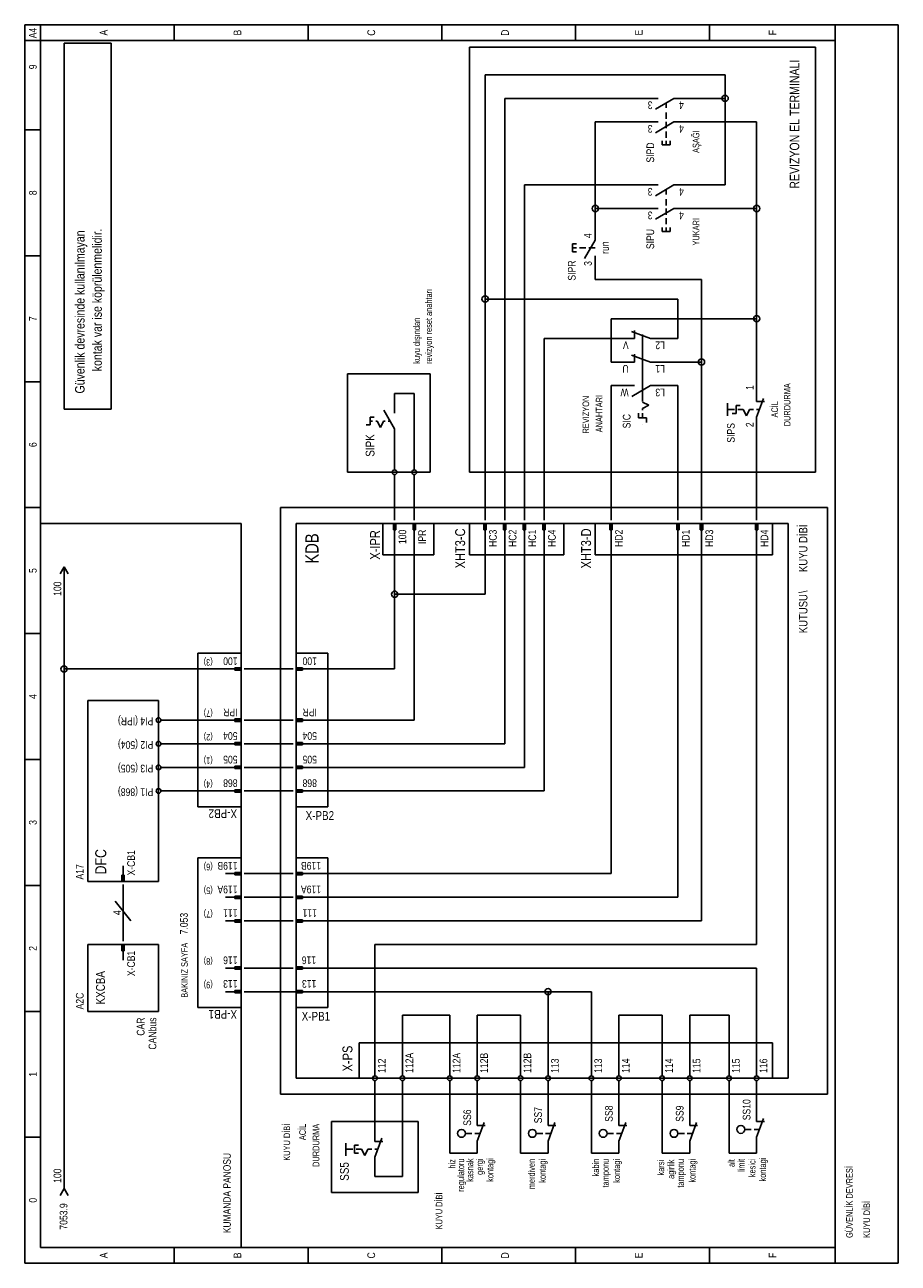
# Model space of a CAD drawing. Header units: centimetres. Extents: x 0 to 15445, y -30 to 2970.
# Tile 30 of 34: x 14037 to 14704, y 1022 to 1968. Entities that reach past the tile are written whole.
import ezdxf
from ezdxf.enums import TextEntityAlignment as Align

# ---------------------------------------------------------------- set-up
doc = ezdxf.new("R2010")
doc.units = ezdxf.units.CM
doc.layers.add('ASN-ELEKTRIK', color=3, linetype='CONTINUOUS')
doc.layers.add('ASN-ELEKTRIK-YAZI', color=4, linetype='CONTINUOUS')
doc.styles.get("Standard").update_dxf_attribs({"font": 'arial.ttf', "width": 0.8})

msp = doc.modelspace()

# ---------------------------------------------------------------- linework, layer by layer
at = {"layer": 'ASN-ELEKTRIK'}
for p, q in [((14037.28, 1022.32), (14037.28, 1968.08)), ((14037.28, 1968.08), (14704.44, 1968.08)), ((14049.3, 1034.34), (14049.3, 1968.08)), ((14151.48, 1968.08), (14151.48, 1956.05)), ((14253.66, 1968.08), (14253.66, 1956.05)), ((14355.84, 1968.08), (14355.84, 1956.05)), ((14458.02, 1956.05), (14458.02, 1968.08)), ((14560.19, 1956.05), (14560.19, 1968.08)), ((14656.36, 1022.32), (14656.36, 1968.08)), ((14704.44, 1968.08), (14704.44, 1022.32)), ((14037.28, 1956.05), (14656.36, 1956.05)), ((14067.33, 1674.46), (14067.33, 1953.95)), ((14067.33, 1953.95), (14103.4, 1953.95)), ((14103.4, 1953.95), (14103.4, 1674.46)), ((14376.87, 1626.37), (14376.87, 1950.94)), ((14376.87, 1950.94), (14641.33, 1950.94)), ((14641.33, 1950.94), (14641.33, 1626.37)), ((14572.21, 1929.9), (14388.9, 1929.9)), ((14388.9, 1758.6), (14388.9, 1929.9)), ((14572.21, 1911.87), (14572.21, 1929.9)), ((14403.92, 1593.32), (14403.92, 1911.87)), ((14515.12, 1911.87), (14403.92, 1911.87)), ((14521.13, 1911.87), (14515.12, 1911.87)), ((14533.15, 1911.87), (14518.93, 1903.66)), ((14533.15, 1911.87), (14539.16, 1911.87)), ((14572.21, 1911.87), (14539.16, 1911.87)), ((14572.21, 1845.76), (14572.21, 1911.87)), ((14527.14, 1904.66), (14527.14, 1908.4)), ((14527.14, 1896.24), (14527.14, 1901.05)), ((14473.04, 1893.84), (14515.12, 1893.84)), ((14473.04, 1827.73), (14473.04, 1893.84)), ((14521.13, 1893.84), (14515.12, 1893.84)), ((14533.15, 1893.84), (14518.93, 1885.63)), ((14527.14, 1889.03), (14527.14, 1893.84)), ((14533.15, 1893.84), (14539.16, 1893.84)), ((14539.16, 1893.84), (14596.26, 1893.84)), ((14596.26, 1827.73), (14596.26, 1893.84)), ((14049.3, 1887.83), (14037.28, 1887.83)), ((14527.14, 1881.82), (14527.14, 1886.63)), ((14524.13, 1876.41), (14524.13, 1879.42)), ((14524.13, 1876.41), (14530.14, 1876.41)), ((14527.14, 1876.41), (14527.14, 1879.42)), ((14530.14, 1876.41), (14530.14, 1879.42)), ((14515.12, 1845.76), (14418.95, 1845.76)), ((14418.95, 1845.76), (14418.95, 1593.32)), ((14521.13, 1845.76), (14515.12, 1845.76)), ((14533.15, 1845.76), (14518.93, 1837.55)), ((14533.15, 1845.76), (14539.16, 1845.76)), ((14539.16, 1845.76), (14572.21, 1845.76)), ((14527.14, 1838.54), (14527.14, 1842.29)), ((14527.14, 1830.13), (14527.14, 1834.94)), ((14515.12, 1827.73), (14473.04, 1827.73)), ((14473.04, 1809.69), (14473.04, 1827.73)), ((14521.13, 1827.73), (14515.12, 1827.73)), ((14533.15, 1827.73), (14518.93, 1819.51)), ((14527.14, 1822.92), (14527.14, 1827.73)), ((14533.15, 1827.73), (14539.16, 1827.73)), ((14539.16, 1827.73), (14596.26, 1827.73)), ((14596.26, 1743.58), (14596.26, 1827.73)), ((14527.14, 1815.7), (14527.14, 1820.51)), ((14473.04, 1803.68), (14473.04, 1809.69)), ((14524.13, 1810.29), (14524.13, 1813.3)), ((14524.13, 1810.29), (14530.14, 1810.29)), ((14527.14, 1810.29), (14527.14, 1813.3)), ((14530.14, 1810.29), (14530.14, 1813.3)), ((14455.61, 1800.68), (14458.62, 1800.68)), ((14455.61, 1794.67), (14455.61, 1800.68)), ((14455.61, 1797.67), (14458.62, 1797.67)), ((14461.02, 1797.67), (14465.83, 1797.67)), ((14473.04, 1803.68), (14464.83, 1789.46)), ((14468.23, 1797.67), (14473.04, 1797.67)), ((14049.3, 1791.66), (14037.28, 1791.66)), ((14455.61, 1794.67), (14458.62, 1794.67)), ((14473.04, 1791.66), (14473.04, 1785.65)), ((14473.04, 1773.63), (14473.04, 1785.65)), ((14554.18, 1773.63), (14473.04, 1773.63)), ((14554.18, 1710.52), (14554.18, 1773.63)), ((14536.15, 1758.6), (14388.9, 1758.6)), ((14388.9, 1593.32), (14388.9, 1758.6)), ((14536.15, 1728.55), (14536.15, 1758.6)), ((14485.06, 1710.52), (14485.06, 1743.58)), ((14485.06, 1743.58), (14596.26, 1743.58)), ((14596.26, 1686.36), (14596.26, 1743.58)), ((14515.12, 1728.55), (14500.69, 1733.8)), ((14503.09, 1728.55), (14503.09, 1734.56)), ((14509.1, 1680.47), (14509.1, 1731.56)), ((14433.97, 1728.55), (14433.97, 1593.32)), ((14497.08, 1728.55), (14433.97, 1728.55)), ((14497.08, 1728.55), (14496.84, 1728.55)), ((14503.09, 1728.55), (14497.08, 1728.55)), ((14515.12, 1728.55), (14521.13, 1728.55)), ((14520.89, 1728.55), (14521.13, 1728.55)), ((14536.15, 1728.55), (14521.13, 1728.55)), ((14515.12, 1710.52), (14500.69, 1715.77)), ((14503.09, 1710.52), (14503.09, 1716.53)), ((14497.08, 1710.52), (14485.06, 1710.52)), ((14497.08, 1710.52), (14496.84, 1710.52)), ((14503.09, 1710.52), (14497.08, 1710.52)), ((14515.12, 1710.52), (14521.13, 1710.52)), ((14520.89, 1710.52), (14521.13, 1710.52)), ((14554.18, 1710.52), (14521.13, 1710.52)), ((14554.18, 1593.32), (14554.18, 1710.52)), ((14049.3, 1695.49), (14037.28, 1695.49)), ((14283.71, 1701.51), (14283.71, 1626.37)), ((14346.82, 1701.51), (14283.71, 1701.51)), ((14346.82, 1626.37), (14346.82, 1701.51)), ((14319.77, 1686.48), (14334.8, 1686.48)), ((14319.77, 1686.48), (14319.77, 1677.46)), ((14334.8, 1632.38), (14334.8, 1686.48)), ((14485.06, 1692.49), (14497.08, 1692.49)), ((14485.06, 1593.32), (14485.06, 1692.49)), ((14497.08, 1692.49), (14496.84, 1692.49)), ((14503.09, 1692.49), (14497.08, 1692.49)), ((14515.12, 1692.49), (14500.89, 1684.28)), ((14515.12, 1692.49), (14521.13, 1692.49)), ((14520.89, 1692.49), (14521.13, 1692.49)), ((14536.15, 1692.49), (14521.13, 1692.49)), ((14536.15, 1593.32), (14536.15, 1692.49)), ((14596.26, 1680.35), (14596.26, 1686.36)), ((14103.4, 1674.46), (14067.33, 1674.46)), ((14319.77, 1671.45), (14319.77, 1677.46)), ((14509.1, 1679.87), (14513.91, 1677.46)), ((14513.91, 1677.46), (14509.1, 1675.06)), ((14509.1, 1673.86), (14509.1, 1675.06)), ((14574.12, 1669.43), (14574.12, 1679.04)), ((14574.14, 1674.34), (14579.43, 1674.34)), ((14580.63, 1677.34), (14583.63, 1677.34)), ((14580.63, 1677.34), (14580.63, 1671.33)), ((14581.83, 1674.34), (14586.04, 1674.34)), ((14588.44, 1669.53), (14586.04, 1674.34)), ((14590.85, 1674.34), (14588.44, 1669.53)), ((14590.85, 1674.34), (14593.85, 1674.34)), ((14596.26, 1668.33), (14601.51, 1682.75)), ((14596.26, 1680.35), (14602.27, 1680.35)), ((14596.26, 1674.34), (14598.42, 1674.34)), ((14301.14, 1668.45), (14304.15, 1668.45)), ((14301.14, 1668.45), (14301.14, 1662.44)), ((14301.14, 1665.44), (14302.95, 1665.44)), ((14305.35, 1665.44), (14306.55, 1665.44)), ((14308.96, 1660.63), (14306.55, 1665.44)), ((14311.36, 1665.44), (14308.96, 1660.63)), ((14311.36, 1665.44), (14312.56, 1665.44)), ((14319.77, 1659.43), (14311.56, 1673.65)), ((14314.97, 1665.44), (14316.3, 1665.44)), ((14506.1, 1667.85), (14506.1, 1671.45)), ((14506.1, 1667.85), (14512.11, 1667.85)), ((14509.1, 1667.85), (14509.1, 1671.45)), ((14512.11, 1664.24), (14512.11, 1667.85)), ((14577.62, 1671.33), (14580.63, 1671.33)), ((14596.26, 1668.33), (14596.26, 1662.32)), ((14298.14, 1662.44), (14301.14, 1662.44)), ((14319.77, 1659.43), (14319.77, 1653.42)), ((14509.1, 1662.44), (14509.1, 1662.56)), ((14596.26, 1662.32), (14596.26, 1662.44)), ((14596.26, 1593.32), (14596.26, 1662.32)), ((14319.77, 1653.42), (14319.77, 1632.38)), ((14319.77, 1632.38), (14319.77, 1628.18)), ((14334.8, 1632.38), (14334.8, 1628.18)), ((14283.71, 1626.37), (14346.82, 1626.37)), ((14319.77, 1624.57), (14319.77, 1620.36)), ((14319.77, 1593.32), (14319.77, 1620.36)), ((14334.8, 1624.57), (14334.8, 1620.36)), ((14334.8, 1593.32), (14334.8, 1620.36)), ((14641.33, 1626.37), (14376.87, 1626.37)), ((14049.3, 1599.33), (14037.28, 1599.33)), ((14232.62, 1151.55), (14232.62, 1599.33)), ((14232.62, 1599.33), (14650.35, 1599.33)), ((14650.35, 1599.33), (14650.35, 1151.55)), ((14319.77, 1589.71), (14319.77, 1593.32)), ((14334.8, 1589.71), (14334.8, 1593.32)), ((14388.9, 1589.71), (14388.9, 1593.32)), ((14403.92, 1589.71), (14403.92, 1593.32)), ((14418.95, 1589.71), (14418.95, 1593.32)), ((14433.97, 1589.71), (14433.97, 1593.32)), ((14485.06, 1589.71), (14485.06, 1593.32)), ((14536.15, 1589.71), (14536.15, 1593.32)), ((14554.18, 1589.71), (14554.18, 1593.32)), ((14596.26, 1589.71), (14596.26, 1593.32)), ((14202.57, 1587.31), (14049.3, 1587.31)), ((14202.57, 1034.34), (14202.57, 1587.31)), ((14244.64, 1163.57), (14244.64, 1587.31)), ((14244.64, 1587.31), (14620.3, 1587.31)), ((14310.76, 1563.26), (14310.76, 1587.31)), ((14310.76, 1587.31), (14349.83, 1587.31)), ((14318.87, 1587.31), (14320.68, 1587.31)), ((14318.87, 1582.5), (14318.87, 1587.31)), ((14318.87, 1582.5), (14320.68, 1582.5)), ((14319.17, 1582.5), (14319.17, 1587.31)), ((14319.47, 1582.5), (14319.47, 1587.31)), ((14319.77, 1578.29), (14319.77, 1587.31)), ((14320.08, 1582.5), (14320.08, 1587.31)), ((14320.38, 1582.5), (14320.38, 1587.31)), ((14320.68, 1582.5), (14320.68, 1587.31)), ((14333.9, 1587.31), (14335.7, 1587.31)), ((14333.9, 1582.5), (14333.9, 1587.31)), ((14333.9, 1582.5), (14335.7, 1582.5)), ((14334.2, 1582.5), (14334.2, 1587.31)), ((14334.5, 1582.5), (14334.5, 1587.31)), ((14334.8, 1578.29), (14334.8, 1587.31)), ((14335.1, 1582.5), (14335.1, 1587.31)), ((14335.4, 1582.5), (14335.4, 1587.31)), ((14335.7, 1582.5), (14335.7, 1587.31)), ((14349.83, 1587.31), (14349.83, 1563.26)), ((14376.87, 1563.26), (14376.87, 1587.31)), ((14376.87, 1587.31), (14449, 1587.31)), ((14387.99, 1587.31), (14389.8, 1587.31)), ((14387.99, 1582.5), (14387.99, 1587.31)), ((14387.99, 1582.5), (14389.8, 1582.5)), ((14388.29, 1582.5), (14388.29, 1587.31)), ((14388.59, 1582.5), (14388.59, 1587.31)), ((14388.9, 1578.29), (14388.9, 1587.31)), ((14389.2, 1582.5), (14389.2, 1587.31)), ((14389.5, 1582.5), (14389.5, 1587.31)), ((14389.8, 1582.5), (14389.8, 1587.31)), ((14403.02, 1587.31), (14404.82, 1587.31)), ((14403.02, 1582.5), (14403.02, 1587.31)), ((14403.02, 1582.5), (14404.82, 1582.5)), ((14403.32, 1582.5), (14403.32, 1587.31)), ((14403.62, 1582.5), (14403.62, 1587.31)), ((14403.92, 1578.29), (14403.92, 1587.31)), ((14404.22, 1582.5), (14404.22, 1587.31)), ((14404.52, 1582.5), (14404.52, 1587.31)), ((14404.82, 1582.5), (14404.82, 1587.31)), ((14418.05, 1587.31), (14419.85, 1587.31)), ((14418.05, 1582.5), (14418.05, 1587.31)), ((14418.05, 1582.5), (14419.85, 1582.5)), ((14418.35, 1582.5), (14418.35, 1587.31)), ((14418.65, 1582.5), (14418.65, 1587.31)), ((14418.95, 1578.29), (14418.95, 1587.31)), ((14419.25, 1582.5), (14419.25, 1587.31)), ((14419.55, 1582.5), (14419.55, 1587.31)), ((14419.85, 1582.5), (14419.85, 1587.31)), ((14433.07, 1587.31), (14434.88, 1587.31)), ((14433.07, 1582.5), (14433.07, 1587.31)), ((14433.07, 1582.5), (14434.88, 1582.5)), ((14433.37, 1582.5), (14433.37, 1587.31)), ((14433.67, 1582.5), (14433.67, 1587.31)), ((14433.97, 1578.29), (14433.97, 1587.31)), ((14434.27, 1582.5), (14434.27, 1587.31)), ((14434.57, 1582.5), (14434.57, 1587.31)), ((14434.88, 1582.5), (14434.88, 1587.31)), ((14449, 1587.31), (14449, 1563.26)), ((14473.04, 1563.26), (14473.04, 1587.31)), ((14473.04, 1587.31), (14608.28, 1587.31)), ((14484.16, 1587.31), (14485.96, 1587.31)), ((14484.16, 1582.5), (14484.16, 1587.31)), ((14484.16, 1582.5), (14485.96, 1582.5)), ((14484.46, 1582.5), (14484.46, 1587.31)), ((14484.76, 1582.5), (14484.76, 1587.31)), ((14485.06, 1578.29), (14485.06, 1587.31)), ((14485.36, 1582.5), (14485.36, 1587.31)), ((14485.66, 1582.5), (14485.66, 1587.31)), ((14485.96, 1582.5), (14485.96, 1587.31)), ((14535.25, 1587.31), (14537.05, 1587.31)), ((14535.25, 1582.5), (14535.25, 1587.31)), ((14535.25, 1582.5), (14537.05, 1582.5)), ((14535.55, 1582.5), (14535.55, 1587.31)), ((14535.85, 1582.5), (14535.85, 1587.31)), ((14536.15, 1578.29), (14536.15, 1587.31)), ((14536.45, 1582.5), (14536.45, 1587.31)), ((14536.75, 1582.5), (14536.75, 1587.31)), ((14537.05, 1582.5), (14537.05, 1587.31)), ((14553.28, 1587.31), (14555.08, 1587.31)), ((14553.28, 1582.5), (14553.28, 1587.31)), ((14553.28, 1582.5), (14555.08, 1582.5)), ((14553.58, 1582.5), (14553.58, 1587.31)), ((14553.88, 1582.5), (14553.88, 1587.31)), ((14554.18, 1578.29), (14554.18, 1587.31)), ((14554.48, 1582.5), (14554.48, 1587.31)), ((14554.78, 1582.5), (14554.78, 1587.31)), ((14555.08, 1582.5), (14555.08, 1587.31)), ((14595.35, 1587.31), (14597.16, 1587.31)), ((14595.35, 1582.5), (14595.35, 1587.31)), ((14595.35, 1582.5), (14597.16, 1582.5)), ((14595.66, 1582.5), (14595.66, 1587.31)), ((14595.96, 1582.5), (14595.96, 1587.31)), ((14596.26, 1578.29), (14596.26, 1587.31)), ((14596.56, 1582.5), (14596.56, 1587.31)), ((14596.86, 1582.5), (14596.86, 1587.31)), ((14597.16, 1582.5), (14597.16, 1587.31)), ((14608.28, 1587.31), (14608.28, 1563.26)), ((14620.3, 1587.31), (14620.3, 1163.57)), ((14319.77, 1578.29), (14319.77, 1575.29)), ((14319.77, 1533.21), (14319.77, 1575.29)), ((14334.8, 1578.29), (14334.8, 1575.29)), ((14334.8, 1575.29), (14334.8, 1437.04)), ((14388.9, 1578.29), (14388.9, 1575.29)), ((14388.9, 1533.21), (14388.9, 1575.29)), ((14403.92, 1578.29), (14403.92, 1575.29)), ((14403.92, 1575.29), (14403.92, 1419.01)), ((14418.95, 1578.29), (14418.95, 1575.29)), ((14418.95, 1575.29), (14418.95, 1400.98)), ((14433.97, 1578.29), (14433.97, 1575.29)), ((14433.97, 1575.29), (14433.97, 1382.95)), ((14485.06, 1578.29), (14485.06, 1575.29)), ((14485.06, 1319.84), (14485.06, 1575.29)), ((14536.15, 1578.29), (14536.15, 1575.29)), ((14536.15, 1301.81), (14536.15, 1575.29)), ((14554.18, 1578.29), (14554.18, 1575.29)), ((14554.18, 1575.29), (14554.18, 1283.78)), ((14596.26, 1578.29), (14596.26, 1575.29)), ((14596.26, 1265.75), (14596.26, 1575.29)), ((14349.83, 1563.26), (14310.76, 1563.26)), ((14449, 1563.26), (14376.87, 1563.26)), ((14608.28, 1563.26), (14473.04, 1563.26)), ((14067.33, 1554.25), (14064.33, 1548.84)), ((14067.33, 1554.25), (14070.34, 1548.84)), ((14067.33, 1476.11), (14067.33, 1554.25)), ((14388.9, 1533.21), (14319.77, 1533.21)), ((14319.77, 1476.11), (14319.77, 1533.21)), ((14049.3, 1503.16), (14037.28, 1503.16)), ((14169.51, 1370.93), (14169.51, 1488.13)), ((14169.51, 1488.13), (14202.57, 1488.13)), ((14202.57, 1488.13), (14202.57, 1370.93)), ((14244.64, 1370.93), (14244.64, 1488.13)), ((14244.64, 1488.13), (14268.69, 1488.13)), ((14268.69, 1488.13), (14268.69, 1370.93)), ((14067.33, 1079.42), (14067.33, 1476.11)), ((14190.55, 1476.11), (14067.33, 1476.11)), ((14193.55, 1476.11), (14190.55, 1476.11)), ((14193.55, 1476.11), (14202.57, 1476.11)), ((14197.76, 1477.01), (14202.57, 1477.01)), ((14197.76, 1477.01), (14197.76, 1475.21)), ((14197.76, 1476.71), (14202.57, 1476.71)), ((14197.76, 1476.41), (14202.57, 1476.41)), ((14197.76, 1475.81), (14202.57, 1475.81)), ((14197.76, 1475.51), (14202.57, 1475.51)), ((14202.57, 1477.01), (14202.57, 1475.21)), ((14204.97, 1476.11), (14208.58, 1476.11)), ((14208.58, 1476.11), (14238.63, 1476.11)), ((14242.24, 1476.11), (14238.63, 1476.11)), ((14244.64, 1475.21), (14244.64, 1477.01)), ((14249.45, 1477.01), (14244.64, 1477.01)), ((14249.45, 1476.71), (14244.64, 1476.71)), ((14249.45, 1476.41), (14244.64, 1476.41)), ((14253.66, 1476.11), (14244.64, 1476.11)), ((14249.45, 1475.81), (14244.64, 1475.81)), ((14249.45, 1475.51), (14244.64, 1475.51)), ((14249.45, 1475.21), (14249.45, 1477.01)), ((14253.66, 1476.11), (14256.66, 1476.11)), ((14256.66, 1476.11), (14319.77, 1476.11)), ((14197.76, 1475.21), (14202.57, 1475.21)), ((14249.45, 1475.21), (14244.64, 1475.21)), ((14085.37, 1452.07), (14085.37, 1313.83)), ((14139.46, 1452.07), (14085.37, 1452.07)), ((14139.46, 1313.83), (14139.46, 1452.07)), ((14197.76, 1437.95), (14202.57, 1437.95)), ((14197.76, 1437.95), (14197.76, 1436.14)), ((14197.76, 1437.65), (14202.57, 1437.65)), ((14202.57, 1437.95), (14202.57, 1436.14)), ((14244.64, 1436.14), (14244.64, 1437.95)), ((14249.45, 1437.95), (14244.64, 1437.95)), ((14249.45, 1437.65), (14244.64, 1437.65)), ((14249.45, 1436.14), (14249.45, 1437.95)), ((14145.47, 1437.04), (14141.26, 1437.04)), ((14190.55, 1437.04), (14145.47, 1437.04)), ((14193.55, 1437.04), (14190.55, 1437.04)), ((14193.55, 1437.04), (14202.57, 1437.04)), ((14197.76, 1437.34), (14202.57, 1437.34)), ((14197.76, 1436.74), (14202.57, 1436.74)), ((14197.76, 1436.44), (14202.57, 1436.44)), ((14197.76, 1436.14), (14202.57, 1436.14)), ((14204.97, 1437.04), (14208.58, 1437.04)), ((14208.58, 1437.04), (14238.63, 1437.04)), ((14242.24, 1437.04), (14238.63, 1437.04)), ((14249.45, 1437.34), (14244.64, 1437.34)), ((14253.66, 1437.04), (14244.64, 1437.04)), ((14249.45, 1436.74), (14244.64, 1436.74)), ((14249.45, 1436.44), (14244.64, 1436.44)), ((14249.45, 1436.14), (14244.64, 1436.14)), ((14253.66, 1437.04), (14256.66, 1437.04)), ((14334.8, 1437.04), (14256.66, 1437.04)), ((14145.47, 1419.01), (14141.26, 1419.01)), ((14190.55, 1419.01), (14145.47, 1419.01)), ((14193.55, 1419.01), (14190.55, 1419.01)), ((14193.55, 1419.01), (14202.57, 1419.01)), ((14197.76, 1419.91), (14202.57, 1419.91)), ((14197.76, 1419.91), (14197.76, 1418.11)), ((14197.76, 1419.61), (14202.57, 1419.61)), ((14197.76, 1419.31), (14202.57, 1419.31)), ((14197.76, 1418.71), (14202.57, 1418.71)), ((14202.57, 1419.91), (14202.57, 1418.11)), ((14204.97, 1419.01), (14208.58, 1419.01)), ((14208.58, 1419.01), (14238.63, 1419.01)), ((14242.24, 1419.01), (14238.63, 1419.01)), ((14244.64, 1418.11), (14244.64, 1419.91)), ((14249.45, 1419.91), (14244.64, 1419.91)), ((14249.45, 1419.61), (14244.64, 1419.61)), ((14249.45, 1419.31), (14244.64, 1419.31)), ((14253.66, 1419.01), (14244.64, 1419.01)), ((14249.45, 1418.71), (14244.64, 1418.71)), ((14249.45, 1418.11), (14249.45, 1419.91)), ((14253.66, 1419.01), (14256.66, 1419.01)), ((14403.92, 1419.01), (14256.66, 1419.01)), ((14197.76, 1418.41), (14202.57, 1418.41)), ((14197.76, 1418.11), (14202.57, 1418.11)), ((14249.45, 1418.41), (14244.64, 1418.41)), ((14249.45, 1418.11), (14244.64, 1418.11)), ((14049.3, 1406.99), (14037.28, 1406.99)), ((14145.47, 1400.98), (14141.26, 1400.98)), ((14190.55, 1400.98), (14145.47, 1400.98)), ((14193.55, 1400.98), (14190.55, 1400.98)), ((14193.55, 1400.98), (14202.57, 1400.98)), ((14197.76, 1401.88), (14202.57, 1401.88)), ((14197.76, 1401.88), (14197.76, 1400.08)), ((14197.76, 1401.58), (14202.57, 1401.58)), ((14197.76, 1401.28), (14202.57, 1401.28)), ((14197.76, 1400.68), (14202.57, 1400.68)), ((14197.76, 1400.38), (14202.57, 1400.38)), ((14197.76, 1400.08), (14202.57, 1400.08)), ((14202.57, 1401.88), (14202.57, 1400.08)), ((14204.97, 1400.98), (14208.58, 1400.98)), ((14208.58, 1400.98), (14238.63, 1400.98)), ((14242.24, 1400.98), (14238.63, 1400.98)), ((14244.64, 1400.08), (14244.64, 1401.88)), ((14249.45, 1401.88), (14244.64, 1401.88)), ((14249.45, 1401.58), (14244.64, 1401.58)), ((14249.45, 1401.28), (14244.64, 1401.28)), ((14253.66, 1400.98), (14244.64, 1400.98)), ((14249.45, 1400.68), (14244.64, 1400.68)), ((14249.45, 1400.38), (14244.64, 1400.38)), ((14249.45, 1400.08), (14244.64, 1400.08)), ((14249.45, 1400.08), (14249.45, 1401.88)), ((14253.66, 1400.98), (14256.66, 1400.98)), ((14256.66, 1400.98), (14253.66, 1400.98)), ((14418.95, 1400.98), (14256.66, 1400.98)), ((14145.47, 1382.95), (14141.26, 1382.95)), ((14190.55, 1382.95), (14145.47, 1382.95)), ((14193.55, 1382.95), (14190.55, 1382.95)), ((14193.55, 1382.95), (14202.57, 1382.95)), ((14197.76, 1383.85), (14202.57, 1383.85)), ((14197.76, 1383.85), (14197.76, 1382.05)), ((14197.76, 1383.55), (14202.57, 1383.55)), ((14197.76, 1383.25), (14202.57, 1383.25)), ((14197.76, 1382.65), (14202.57, 1382.65)), ((14197.76, 1382.35), (14202.57, 1382.35)), ((14197.76, 1382.05), (14202.57, 1382.05)), ((14202.57, 1383.85), (14202.57, 1382.05)), ((14204.97, 1382.95), (14208.58, 1382.95)), ((14208.58, 1382.95), (14238.63, 1382.95)), ((14242.24, 1382.95), (14238.63, 1382.95)), ((14244.64, 1382.05), (14244.64, 1383.85)), ((14249.45, 1383.85), (14244.64, 1383.85)), ((14249.45, 1383.55), (14244.64, 1383.55)), ((14249.45, 1383.25), (14244.64, 1383.25)), ((14253.66, 1382.95), (14244.64, 1382.95)), ((14249.45, 1382.65), (14244.64, 1382.65)), ((14249.45, 1382.35), (14244.64, 1382.35)), ((14249.45, 1382.05), (14244.64, 1382.05)), ((14249.45, 1382.05), (14249.45, 1383.85)), ((14253.66, 1382.95), (14256.66, 1382.95)), ((14433.97, 1382.95), (14256.66, 1382.95)), ((14202.57, 1370.93), (14169.51, 1370.93)), ((14268.69, 1370.93), (14244.64, 1370.93)), ((14112.41, 1322.85), (14112.41, 1325.85)), ((14169.51, 1217.66), (14169.51, 1331.86)), ((14169.51, 1331.86), (14202.57, 1331.86)), ((14202.57, 1331.86), (14202.57, 1217.66)), ((14244.64, 1217.66), (14244.64, 1331.86)), ((14244.64, 1331.86), (14268.69, 1331.86)), ((14268.69, 1331.86), (14268.69, 1217.66)), ((14111.51, 1318.64), (14111.51, 1313.83)), ((14111.51, 1318.64), (14113.31, 1318.64)), ((14111.81, 1318.64), (14111.81, 1313.83)), ((14112.11, 1318.64), (14112.11, 1313.83)), ((14112.41, 1322.85), (14112.41, 1313.83)), ((14112.71, 1318.64), (14112.71, 1313.83)), ((14113.01, 1318.64), (14113.01, 1313.83)), ((14113.31, 1318.64), (14113.31, 1313.83)), ((14193.55, 1319.84), (14190.55, 1319.84)), ((14193.55, 1319.84), (14202.57, 1319.84)), ((14197.76, 1320.74), (14202.57, 1320.74)), ((14197.76, 1320.74), (14197.76, 1318.94)), ((14197.76, 1320.44), (14202.57, 1320.44)), ((14197.76, 1320.14), (14202.57, 1320.14)), ((14197.76, 1319.54), (14202.57, 1319.54)), ((14197.76, 1319.24), (14202.57, 1319.24)), ((14197.76, 1318.94), (14202.57, 1318.94)), ((14202.57, 1320.74), (14202.57, 1318.94)), ((14204.97, 1319.84), (14208.58, 1319.84)), ((14238.63, 1319.84), (14208.58, 1319.84)), ((14242.24, 1319.84), (14238.63, 1319.84)), ((14244.64, 1318.94), (14244.64, 1320.74)), ((14249.45, 1320.74), (14244.64, 1320.74)), ((14249.45, 1320.44), (14244.64, 1320.44)), ((14249.45, 1320.14), (14244.64, 1320.14)), ((14253.66, 1319.84), (14244.64, 1319.84)), ((14249.45, 1319.54), (14244.64, 1319.54)), ((14249.45, 1319.24), (14244.64, 1319.24)), ((14249.45, 1318.94), (14244.64, 1318.94)), ((14249.45, 1318.94), (14249.45, 1320.74)), ((14253.66, 1319.84), (14256.66, 1319.84)), ((14485.06, 1319.84), (14256.66, 1319.84)), ((14049.3, 1310.82), (14037.28, 1310.82)), ((14085.37, 1313.83), (14139.46, 1313.83)), ((14111.51, 1313.83), (14113.31, 1313.83)), ((14112.41, 1311.43), (14112.41, 1307.82)), ((14112.41, 1271.76), (14112.41, 1307.82)), ((14106.4, 1298.8), (14118.42, 1283.78)), ((14193.55, 1301.81), (14190.55, 1301.81)), ((14193.55, 1301.81), (14202.57, 1301.81)), ((14197.76, 1302.71), (14202.57, 1302.71)), ((14197.76, 1302.71), (14197.76, 1300.91)), ((14197.76, 1302.41), (14202.57, 1302.41)), ((14197.76, 1302.11), (14202.57, 1302.11)), ((14197.76, 1301.51), (14202.57, 1301.51)), ((14197.76, 1301.21), (14202.57, 1301.21)), ((14197.76, 1300.91), (14202.57, 1300.91)), ((14202.57, 1302.71), (14202.57, 1300.91)), ((14204.97, 1301.81), (14208.58, 1301.81)), ((14238.63, 1301.81), (14208.58, 1301.81)), ((14242.24, 1301.81), (14238.63, 1301.81)), ((14244.64, 1300.91), (14244.64, 1302.71)), ((14249.45, 1302.71), (14244.64, 1302.71)), ((14249.45, 1302.41), (14244.64, 1302.41)), ((14249.45, 1302.11), (14244.64, 1302.11)), ((14253.66, 1301.81), (14244.64, 1301.81)), ((14249.45, 1301.51), (14244.64, 1301.51)), ((14249.45, 1301.21), (14244.64, 1301.21)), ((14249.45, 1300.91), (14244.64, 1300.91)), ((14249.45, 1300.91), (14249.45, 1302.71)), ((14253.66, 1301.81), (14256.66, 1301.81)), ((14536.15, 1301.81), (14256.66, 1301.81)), ((14193.55, 1283.78), (14190.55, 1283.78)), ((14193.55, 1283.78), (14202.57, 1283.78)), ((14197.76, 1284.68), (14202.57, 1284.68)), ((14197.76, 1284.68), (14197.76, 1282.88)), ((14197.76, 1284.38), (14202.57, 1284.38)), ((14197.76, 1284.08), (14202.57, 1284.08)), ((14197.76, 1283.48), (14202.57, 1283.48)), ((14197.76, 1283.18), (14202.57, 1283.18)), ((14197.76, 1282.88), (14202.57, 1282.88)), ((14202.57, 1284.68), (14202.57, 1282.88)), ((14204.97, 1283.78), (14208.58, 1283.78)), ((14238.63, 1283.78), (14208.58, 1283.78)), ((14242.24, 1283.78), (14238.63, 1283.78)), ((14244.64, 1282.88), (14244.64, 1284.68)), ((14249.45, 1284.68), (14244.64, 1284.68)), ((14249.45, 1284.38), (14244.64, 1284.38)), ((14249.45, 1284.08), (14244.64, 1284.08)), ((14253.66, 1283.78), (14244.64, 1283.78)), ((14249.45, 1283.48), (14244.64, 1283.48)), ((14249.45, 1283.18), (14244.64, 1283.18)), ((14249.45, 1282.88), (14244.64, 1282.88)), ((14249.45, 1282.88), (14249.45, 1284.68)), ((14253.66, 1283.78), (14256.66, 1283.78)), ((14554.18, 1283.78), (14256.66, 1283.78)), ((14112.41, 1268.15), (14112.41, 1271.76)), ((14085.37, 1265.75), (14085.37, 1214.66)), ((14139.46, 1265.75), (14085.37, 1265.75)), ((14113.31, 1265.75), (14111.51, 1265.75)), ((14111.51, 1260.94), (14111.51, 1265.75)), ((14113.31, 1260.94), (14111.51, 1260.94)), ((14111.81, 1260.94), (14111.81, 1265.75)), ((14112.11, 1260.94), (14112.11, 1265.75)), ((14112.41, 1256.73), (14112.41, 1265.75)), ((14112.71, 1260.94), (14112.71, 1265.75)), ((14113.01, 1260.94), (14113.01, 1265.75)), ((14113.31, 1260.94), (14113.31, 1265.75)), ((14139.46, 1214.66), (14139.46, 1265.75)), ((14304.75, 1169.58), (14304.75, 1265.75)), ((14304.75, 1265.75), (14596.26, 1265.75)), ((14112.41, 1256.73), (14112.41, 1253.72)), ((14197.76, 1248.62), (14202.57, 1248.62)), ((14197.76, 1248.62), (14197.76, 1246.81)), ((14202.57, 1248.62), (14202.57, 1246.81)), ((14244.64, 1246.81), (14244.64, 1248.62)), ((14249.45, 1248.62), (14244.64, 1248.62)), ((14249.45, 1246.81), (14249.45, 1248.62)), ((14193.55, 1247.71), (14190.55, 1247.71)), ((14193.55, 1247.71), (14202.57, 1247.71)), ((14197.76, 1248.32), (14202.57, 1248.32)), ((14197.76, 1248.01), (14202.57, 1248.01)), ((14197.76, 1247.41), (14202.57, 1247.41)), ((14197.76, 1247.11), (14202.57, 1247.11)), ((14197.76, 1246.81), (14202.57, 1246.81)), ((14204.97, 1247.71), (14208.58, 1247.71)), ((14238.63, 1247.71), (14208.58, 1247.71)), ((14242.24, 1247.71), (14238.63, 1247.71)), ((14249.45, 1248.32), (14244.64, 1248.32)), ((14249.45, 1248.01), (14244.64, 1248.01)), ((14253.66, 1247.71), (14244.64, 1247.71)), ((14249.45, 1247.41), (14244.64, 1247.41)), ((14249.45, 1247.11), (14244.64, 1247.11)), ((14249.45, 1246.81), (14244.64, 1246.81)), ((14253.66, 1247.71), (14256.66, 1247.71)), ((14596.26, 1247.71), (14256.66, 1247.71)), ((14596.26, 1169.58), (14596.26, 1247.71)), ((14193.55, 1229.68), (14190.55, 1229.68)), ((14193.55, 1229.68), (14202.57, 1229.68)), ((14197.76, 1230.58), (14202.57, 1230.58)), ((14197.76, 1230.58), (14197.76, 1228.78)), ((14197.76, 1230.28), (14202.57, 1230.28)), ((14197.76, 1229.98), (14202.57, 1229.98)), ((14202.57, 1230.58), (14202.57, 1228.78)), ((14204.97, 1229.68), (14208.58, 1229.68)), ((14238.63, 1229.68), (14208.58, 1229.68)), ((14242.24, 1229.68), (14238.63, 1229.68)), ((14436.98, 1229.68), (14238.63, 1229.68)), ((14244.64, 1228.78), (14244.64, 1230.58)), ((14249.45, 1230.58), (14244.64, 1230.58)), ((14249.45, 1230.28), (14244.64, 1230.28)), ((14249.45, 1229.98), (14244.64, 1229.98)), ((14253.66, 1229.68), (14244.64, 1229.68)), ((14249.45, 1228.78), (14249.45, 1230.58)), ((14253.66, 1229.68), (14256.66, 1229.68)), ((14436.98, 1169.58), (14436.98, 1229.68)), ((14470.04, 1229.68), (14436.98, 1229.68)), ((14470.04, 1169.58), (14470.04, 1229.68)), ((14197.76, 1229.38), (14202.57, 1229.38)), ((14197.76, 1229.08), (14202.57, 1229.08)), ((14197.76, 1228.78), (14202.57, 1228.78)), ((14249.45, 1229.38), (14244.64, 1229.38)), ((14249.45, 1229.08), (14244.64, 1229.08)), ((14249.45, 1228.78), (14244.64, 1228.78)), ((14049.3, 1214.66), (14037.28, 1214.66)), ((14085.37, 1214.66), (14139.46, 1214.66)), ((14202.57, 1217.66), (14169.51, 1217.66)), ((14268.69, 1217.66), (14244.64, 1217.66)), ((14325.79, 1169.58), (14325.79, 1211.65)), ((14361.85, 1211.65), (14325.79, 1211.65)), ((14361.85, 1169.58), (14361.85, 1211.65)), ((14382.88, 1211.65), (14415.94, 1211.65)), ((14382.88, 1169.58), (14382.88, 1211.65)), ((14415.94, 1211.65), (14415.94, 1169.58)), ((14491.07, 1169.58), (14491.07, 1211.65)), ((14491.07, 1211.65), (14524.13, 1211.65)), ((14524.13, 1211.65), (14524.13, 1169.58)), ((14545.17, 1169.58), (14545.17, 1211.65)), ((14545.17, 1211.65), (14575.22, 1211.65)), ((14575.22, 1211.65), (14575.22, 1169.58)), ((14292.73, 1163.57), (14292.73, 1190.61)), ((14292.73, 1190.61), (14608.28, 1190.61)), ((14608.28, 1190.61), (14608.28, 1163.57)), ((14244.64, 1163.57), (14620.3, 1163.57)), ((14304.75, 1165.37), (14304.75, 1169.58)), ((14325.79, 1165.37), (14325.79, 1169.58)), ((14361.85, 1165.37), (14361.85, 1169.58)), ((14382.88, 1165.37), (14382.88, 1169.58)), ((14415.94, 1165.37), (14415.94, 1169.58)), ((14436.98, 1165.37), (14436.98, 1169.58)), ((14470.04, 1165.37), (14470.04, 1169.58)), ((14491.07, 1165.37), (14491.07, 1169.58)), ((14524.13, 1165.37), (14524.13, 1169.58)), ((14545.17, 1165.37), (14545.17, 1169.58)), ((14575.22, 1165.37), (14575.22, 1169.58)), ((14596.26, 1165.37), (14596.26, 1169.58)), ((14304.75, 1157.56), (14304.75, 1161.76)), ((14304.75, 1121.37), (14304.75, 1157.56)), ((14325.79, 1157.56), (14325.79, 1161.76)), ((14325.79, 1157.56), (14325.79, 1088.44)), ((14361.85, 1157.56), (14361.85, 1161.76)), ((14361.85, 1106.47), (14361.85, 1157.56)), ((14382.88, 1157.56), (14382.88, 1161.76)), ((14382.88, 1133.52), (14382.88, 1157.56)), ((14415.94, 1157.56), (14415.94, 1161.76)), ((14415.94, 1106.47), (14415.94, 1157.56)), ((14436.98, 1157.56), (14436.98, 1161.76)), ((14436.98, 1133.52), (14436.98, 1157.56)), ((14470.04, 1157.56), (14470.04, 1161.76)), ((14470.04, 1157.56), (14470.04, 1106.47)), ((14491.07, 1157.56), (14491.07, 1161.76)), ((14491.07, 1157.56), (14491.07, 1133.52)), ((14524.13, 1157.56), (14524.13, 1161.76)), ((14524.13, 1157.56), (14524.13, 1106.47)), ((14545.17, 1157.56), (14545.17, 1161.76)), ((14545.17, 1157.56), (14545.17, 1133.52)), ((14575.22, 1157.56), (14575.22, 1161.76)), ((14575.22, 1157.56), (14575.22, 1106.47)), ((14596.26, 1157.56), (14596.26, 1161.76)), ((14596.26, 1136.52), (14596.26, 1157.56)), ((14650.35, 1151.55), (14232.62, 1151.55)), ((14596.26, 1130.51), (14596.26, 1136.52)), ((14271.69, 1076.42), (14271.69, 1130.51)), ((14271.69, 1130.51), (14337.81, 1130.51)), ((14337.81, 1130.51), (14337.81, 1076.42)), ((14382.88, 1127.5), (14382.88, 1133.52)), ((14382.88, 1115.48), (14388.13, 1129.91)), ((14382.88, 1127.5), (14388.9, 1127.5)), ((14436.98, 1127.5), (14436.98, 1133.52)), ((14436.98, 1115.48), (14442.23, 1129.91)), ((14436.98, 1127.5), (14442.99, 1127.5)), ((14491.07, 1127.5), (14491.07, 1133.52)), ((14491.07, 1115.48), (14496.32, 1129.91)), ((14491.07, 1127.5), (14497.08, 1127.5)), ((14545.17, 1127.5), (14545.17, 1133.52)), ((14545.17, 1115.48), (14550.42, 1129.91)), ((14545.17, 1127.5), (14551.18, 1127.5)), ((14596.26, 1118.49), (14601.51, 1132.91)), ((14596.26, 1130.51), (14602.27, 1130.51)), ((14049.3, 1118.49), (14037.28, 1118.49)), ((14304.75, 1115.36), (14304.75, 1121.37)), ((14304.75, 1103.34), (14310, 1117.77)), ((14373.87, 1121.49), (14378.82, 1121.49)), ((14380.96, 1121.49), (14385.07, 1121.49)), ((14427.97, 1121.49), (14432.91, 1121.49)), ((14435.06, 1121.49), (14439.17, 1121.49)), ((14482.06, 1121.49), (14487.01, 1121.49)), ((14489.15, 1121.49), (14493.26, 1121.49)), ((14536.16, 1121.49), (14541.1, 1121.49)), ((14543.24, 1121.49), (14547.35, 1121.49)), ((14587.24, 1124.5), (14592.19, 1124.5)), ((14594.33, 1124.5), (14598.44, 1124.5)), ((14596.26, 1118.49), (14596.26, 1112.48)), ((14282.61, 1104.44), (14282.61, 1114.06)), ((14282.63, 1109.35), (14287.92, 1109.35)), ((14289.12, 1112.36), (14292.13, 1112.36)), ((14289.12, 1112.36), (14289.12, 1106.35)), ((14290.32, 1109.35), (14294.53, 1109.35)), ((14296.93, 1104.54), (14294.53, 1109.35)), ((14299.34, 1109.35), (14296.93, 1104.54)), ((14299.34, 1109.35), (14302.34, 1109.35)), ((14304.75, 1115.36), (14310.76, 1115.36)), ((14304.75, 1109.35), (14306.91, 1109.35)), ((14382.88, 1115.48), (14382.88, 1109.47)), ((14382.88, 1106.47), (14382.88, 1109.47)), ((14436.98, 1115.48), (14436.98, 1109.47)), ((14436.98, 1106.47), (14436.98, 1109.47)), ((14491.07, 1115.48), (14491.07, 1109.47)), ((14491.07, 1106.47), (14491.07, 1112.48)), ((14545.17, 1115.48), (14545.17, 1109.47)), ((14545.17, 1106.47), (14545.17, 1115.48)), ((14596.26, 1106.47), (14596.26, 1115.48)), ((14289.12, 1106.35), (14292.13, 1106.35)), ((14304.75, 1103.34), (14304.75, 1097.33)), ((14304.75, 1097.33), (14304.75, 1097.45)), ((14304.75, 1088.44), (14304.75, 1097.33)), ((14361.85, 1106.47), (14382.88, 1106.47)), ((14415.94, 1106.47), (14436.98, 1106.47)), ((14491.07, 1106.47), (14470.04, 1106.47)), ((14545.17, 1106.47), (14524.13, 1106.47)), ((14596.26, 1106.47), (14575.22, 1106.47)), ((14325.79, 1088.44), (14304.75, 1088.44)), ((14067.33, 1079.42), (14064.33, 1074.01)), ((14067.33, 1079.42), (14070.34, 1074.01)), ((14337.81, 1076.42), (14271.69, 1076.42)), ((14049.3, 1034.34), (14656.36, 1034.34)), ((14151.48, 1034.34), (14151.48, 1022.32)), ((14253.66, 1034.34), (14253.66, 1022.32)), ((14355.84, 1034.34), (14355.84, 1022.32)), ((14458.02, 1022.32), (14458.02, 1034.34)), ((14560.19, 1022.32), (14560.19, 1034.34)), ((14656.36, 1022.32), (14656.36, 1034.34)), ((14704.44, 1022.32), (14037.28, 1022.32)), ((14674.39, 1022.32), (14704.44, 1022.32))]:
    msp.add_line(p, q, dxfattribs=at)
for centre, radius in [((14572.21, 1911.87), 2.4), ((14473.04, 1827.73), 2.4), ((14596.26, 1827.73), 2.4), ((14388.9, 1758.6), 2.4), ((14596.26, 1743.58), 2.4), ((14554.18, 1710.52), 2.4), ((14319.77, 1626.37), 1.8), ((14334.8, 1626.37), 1.8), ((14319.77, 1533.21), 2.4), ((14067.33, 1476.11), 2.4), ((14139.46, 1437.04), 1.8), ((14139.46, 1419.01), 1.8), ((14139.46, 1400.98), 1.8), ((14139.46, 1382.95), 1.8), ((14436.98, 1229.68), 2.4), ((14304.75, 1163.57), 1.8), ((14325.79, 1163.57), 1.8), ((14361.85, 1163.57), 1.8), ((14382.88, 1163.57), 1.8), ((14415.94, 1163.57), 1.8), ((14436.98, 1163.57), 1.8), ((14470.04, 1163.57), 1.8), ((14491.07, 1163.57), 1.8), ((14524.13, 1163.57), 1.8), ((14545.17, 1163.57), 1.8), ((14575.22, 1163.57), 1.8), ((14596.26, 1163.57), 1.8), ((14584.24, 1124.5), 3.01), ((14370.86, 1121.49), 3.01), ((14424.96, 1121.49), 3.01), ((14479.05, 1121.49), 3.01), ((14533.15, 1121.49), 3.01)]:
    msp.add_circle(centre, radius, dxfattribs=at)

# ---------------------------------------------------------------- texts
at = {"layer": 'ASN-ELEKTRIK-YAZI', "width": 0.8}
for s, height, rotation, p in [('A4', 5.89, 90, (14046.42, 1957.74)), ('3', 5.89, 180, (14516.8, 1909.59)), ('3', 5.89, 180, (14516.8, 1891.56)), ('3', 5.89, 180, (14516.8, 1843.47)), ('3', 5.89, 180, (14516.8, 1825.44)), ('Güvenlik devresinde kullanılmayan', 7.2126, 90, (14082.96, 1686.48)), ('kontak var ise köprülenmelidir.', 7.2126, 90, (14096.13, 1703.5)), ('run', 5.89, 90, (14483.38, 1793.09)), ('3', 5.89, 90, (14470.4, 1783.97)), ('revizyon reset anahtarı', 5.0488, 90, (14348.34, 1709.03)), ('kuyu dışından', 5.0488, 90, (14339.13, 1709.2)), ('V', 5.89, 180, (14498.53, 1726.27)), ('U', 5.89, 180, (14498.53, 1708.24)), ('W', 5.89, 180, (14498.53, 1690.21)), ('1', 5.89, 90, (14593.97, 1689.24)), ('100', 5.89, 180, (14199.81, 1485.01)), ('PI4 (IPR)', 5.89, 180, (14135.49, 1439.09)), ('IPR', 5.89, 180, (14199.81, 1445.94)), ('PI2 (504)', 5.89, 180, (14135.49, 1421.06)), ('504', 5.89, 180, (14199.81, 1427.91)), ('505', 5.89, 180, (14199.81, 1409.88)), ('PI3 (505)', 5.89, 180, (14135.49, 1403.03)), ('868', 5.89, 180, (14199.81, 1391.85)), ('PI1 (868)', 5.89, 180, (14135.49, 1384.99)), ('X-PB2', 6.732, 180, (14199.44, 1369.01)), ('DFC', 8.415, 90, (14099.55, 1319.24)), ('X-CB1', 5.89, 90, (14121.43, 1318.4)), ('A17', 5.89, 90, (14082.24, 1315.33)), ('119B', 5.89, 180, (14199.81, 1328.74)), ('119A', 5.89, 180, (14199.81, 1310.7)), ('4', 5.89, 90, (14110.73, 1288.21)), ('7.053', 5.89, 90, (14161.82, 1273.44)), ('111', 5.89, 180, (14199.81, 1292.67)), ('116', 5.89, 180, (14199.81, 1256.61)), ('113', 5.89, 180, (14199.81, 1238.58)), ('A2C', 5.89, 90, (14082.24, 1216.16)), ('X-PB1', 6.732, 180, (14199.44, 1215.74)), ('X-PS', 7.573, 90, (14287.56, 1168.74)), ('112A', 5.89, 90, (14333.96, 1167.65)), ('112A', 5.89, 90, (14370.02, 1167.65)), ('112B', 5.89, 90, (14391.06, 1167.65)), ('112B', 5.89, 90, (14424.12, 1167.65)), ('112', 5.89, 90, (14312.92, 1167.65)), ('113', 5.89, 90, (14445.15, 1167.65)), ('113', 5.89, 90, (14478.21, 1167.65)), ('114', 5.89, 90, (14499.25, 1167.65)), ('114', 5.89, 90, (14532.3, 1167.65)), ('115', 5.89, 90, (14553.34, 1167.65)), ('115', 5.89, 90, (14583.39, 1167.65)), ('116', 5.89, 90, (14604.43, 1167.65)), ('SS7', 5.89, 90, (14432.29, 1129.19)), ('KUMANDA PANOSU', 5.7701, 90, (14194.64, 1045.28)), ('GÜVENLİK DEVRESİ', 5.0488, 90, (14669.7, 1041.63)), ('100', 5.89, 90, (14065.17, 1083.66)), ('KUYU DİBİ', 5.049, 90, (14682.93, 1041.63))]:
    msp.add_text(s, height=height, rotation=rotation, dxfattribs=at).set_placement(p)
for s, height, p in [('A', 5.89, (14100.51, 1962.07)), ('B', 5.89, (14202.69, 1962.07)), ('C', 5.89, (14304.87, 1962.07)), ('D', 5.89, (14407.05, 1962.07)), ('E', 5.89, (14509.22, 1962.07)), ('F', 5.89, (14611.4, 1962.07)), ('9', 5.89, (14046.42, 1935.91)), ('AŞAĞI', 5.049, (14552.5, 1878.81)), ('8', 5.89, (14046.42, 1839.75)), ('YUKARI', 5.049, (14552.56, 1810)), ('7', 5.89, (14046.42, 1743.58)), ('DURDURMA', 5.049, (14622.12, 1677.87)), ('ACİL', 5.049, (14612.6, 1674.46)), ('SIPS', 5.89, (14579.55, 1656.43)), ('6', 5.89, (14046.42, 1647.41)), ('SIPK', 6.732, (14304.39, 1646.81)), ('5', 5.89, (14046.42, 1551.24)), ('4', 5.89, (14046.42, 1455.08)), ('3', 5.89, (14046.42, 1358.91)), ('2', 5.89, (14046.42, 1262.74)), ('KXCBA', 6.732, (14098.47, 1232.69)), ('1', 5.89, (14046.42, 1166.57)), ('SS10', 5.89, (14591.57, 1139.53)), ('SS6', 5.89, (14378.2, 1133.52)), ('SS8', 5.89, (14486.38, 1136.52)), ('SS9', 5.89, (14540.48, 1136.52)), ('SS5', 6.732, (14284.79, 1092.4)), ('0', 5.89, (14046.42, 1070.41)), ('A', 5.89, (14100.51, 1028.33)), ('B', 5.89, (14202.69, 1028.33)), ('C', 5.89, (14304.87, 1028.33)), ('D', 5.89, (14407.05, 1028.33)), ('E', 5.89, (14509.22, 1028.33)), ('F', 5.89, (14611.4, 1028.33))]:
    msp.add_text(s, height=height, rotation=90, dxfattribs=at).set_placement(p, align=Align.CENTER)
for s, height, rotation, p in [('REVIZYON EL TERMINALI', 7.2126, 90, (14628.83, 1941.44)), ('4', 5.89, 180, (14536.99, 1909.59)), ('4', 5.89, 180, (14536.99, 1891.56)), ('SIPD', 5.89, 90, (14518, 1878.21)), ('4', 5.89, 180, (14536.99, 1843.47)), ('4', 5.89, 180, (14536.99, 1825.44)), ('4', 5.89, 90, (14470.4, 1808.85)), ('SIPU', 5.89, 90, (14518, 1812.1)), ('SIPR', 5.89, 90, (14458.02, 1788.06)), ('L2', 5.89, 180, (14518.96, 1726.27)), ('L1', 5.89, 180, (14518.96, 1708.24)), ('REVIZYON', 5.049, 90, (14468.35, 1684.8)), ('ANAHTARI', 5.049, 90, (14478.51, 1685.39)), ('L3', 5.89, 180, (14518.96, 1690.21)), ('SIC', 5.89, 90, (14499.97, 1670.85)), ('2', 5.89, 90, (14593.97, 1664.48)), ('X-IPR', 7.573, 90, (14308.6, 1582.14)), ('100', 5.89, 90, (14328.67, 1582.5)), ('IPR', 5.89, 90, (14343.7, 1582.5)), ('XHT3-C', 7.573, 90, (14373.63, 1583.46)), ('HC3', 5.89, 90, (14397.79, 1582.5)), ('HC2', 5.89, 90, (14412.82, 1582.5)), ('HC1', 5.89, 90, (14427.84, 1582.5)), ('HC4', 5.89, 90, (14442.87, 1582.5)), ('XHT3-D', 7.573, 90, (14469.8, 1583.46)), ('HD2', 5.89, 90, (14493.96, 1582.5)), ('HD1', 5.89, 90, (14545.05, 1582.5)), ('HD3', 5.89, 90, (14563.08, 1582.5)), ('HD4', 5.89, 90, (14605.15, 1582.5)), ('KUYU DİBİ', 6.491, 90, (14635.08, 1586.46)), ('KDB', 10.098, 90, (14261.71, 1579.73)), ('100', 5.89, 90, (14065.17, 1542.91)), ('\\', 6.49, 90, (14635.08, 1536.04)), ('KUTUSU', 6.491, 90, (14635.08, 1533.28)), ('(3)', 5.049, 180, (14173.96, 1483.69)), ('100', 5.89, 180, (14249.45, 1485.01)), ('(7)', 5.049, 180, (14173.96, 1444.62)), ('IPR', 5.89, 180, (14249.45, 1445.94)), ('(2)', 5.049, 180, (14173.96, 1426.59)), ('504', 5.89, 180, (14249.45, 1427.91)), ('(1)', 5.049, 180, (14173.96, 1408.55)), ('505', 5.89, 180, (14249.45, 1409.88)), ('(4)', 5.049, 180, (14173.96, 1390.52)), ('868', 5.89, 180, (14249.45, 1391.85)), ('(6)', 5.049, 180, (14173.96, 1327.41)), ('119B', 5.89, 180, (14248.25, 1328.74)), ('(5)', 5.049, 180, (14173.96, 1309.38)), ('119A', 5.89, 180, (14248.25, 1310.7)), ('(7)', 5.049, 180, (14173.96, 1291.35)), ('111', 5.89, 180, (14249.45, 1292.67)), ('X-CB1', 5.89, 90, (14121.43, 1260.94)), ('BAKINIZ SAYFA', 5.0488, 90, (14161.82, 1267.07)), ('(8)', 5.049, 180, (14173.96, 1255.29)), ('116', 5.89, 180, (14248.85, 1256.61)), ('(9)', 5.049, 180, (14173.96, 1237.26)), ('113', 5.89, 180, (14249.03, 1238.58)), ('CAR', 5.89, 90, (14128.76, 1209.97)), ('CANbus', 5.89, 90, (14137.78, 1209.97)), ('KUYU DİBİ', 5.049, 90, (14239.96, 1128.83)), ('ACİL', 5.049, 90, (14251.98, 1128.83)), ('DURDURMA', 5.049, 90, (14262.24, 1128.78)), ('hiz', 5.049, 90, (14366.18, 1101.78)), ('regulatoru', 5.049, 90, (14372.89, 1102.31)), ('kasnak', 5.049, 90, (14379.8, 1102.33)), ('gergi', 5.049, 90, (14387.23, 1102.33)), ('kontagi', 5.049, 90, (14395.24, 1102.63)), ('merdiven', 5.049, 90, (14426.88, 1102.03)), ('kontagi', 5.049, 90, (14435.19, 1102.01)), ('kabin', 5.049, 90, (14475.93, 1102.13)), ('tamponu', 5.049, 90, (14483.35, 1102.13)), ('kontagi', 5.049, 90, (14491.93, 1101.95)), ('karsi', 5.049, 90, (14525.66, 1101.24)), ('agirlik', 5.049, 90, (14533.34, 1101.47)), ('tamponu', 5.049, 90, (14540.71, 1101.96)), ('kontagi', 5.049, 90, (14549.62, 1102.07)), ('alt', 5.049, 90, (14579.55, 1101.78)), ('limit', 5.049, 90, (14587.06, 1102.06)), ('kesici', 5.049, 90, (14595.38, 1102.16)), ('kontagi', 5.049, 90, (14603.4, 1102.92)), ('KUYU DİBİ', 5.049, 90, (14356.28, 1076.36)), ('7053.9', 5.89, 90, (14069.86, 1068.09))]:
    msp.add_text(s, height=height, rotation=rotation, dxfattribs=at).set_placement(p, align=Align.RIGHT)
for s, p in [('X-PB2', (14262.68, 1360.83)), ('X-PB1', (14259.67, 1207.56))]:
    msp.add_text(s, height=6.732, dxfattribs=at).set_placement(p, align=Align.CENTER)

doc.saveas('drawing.dxf')
